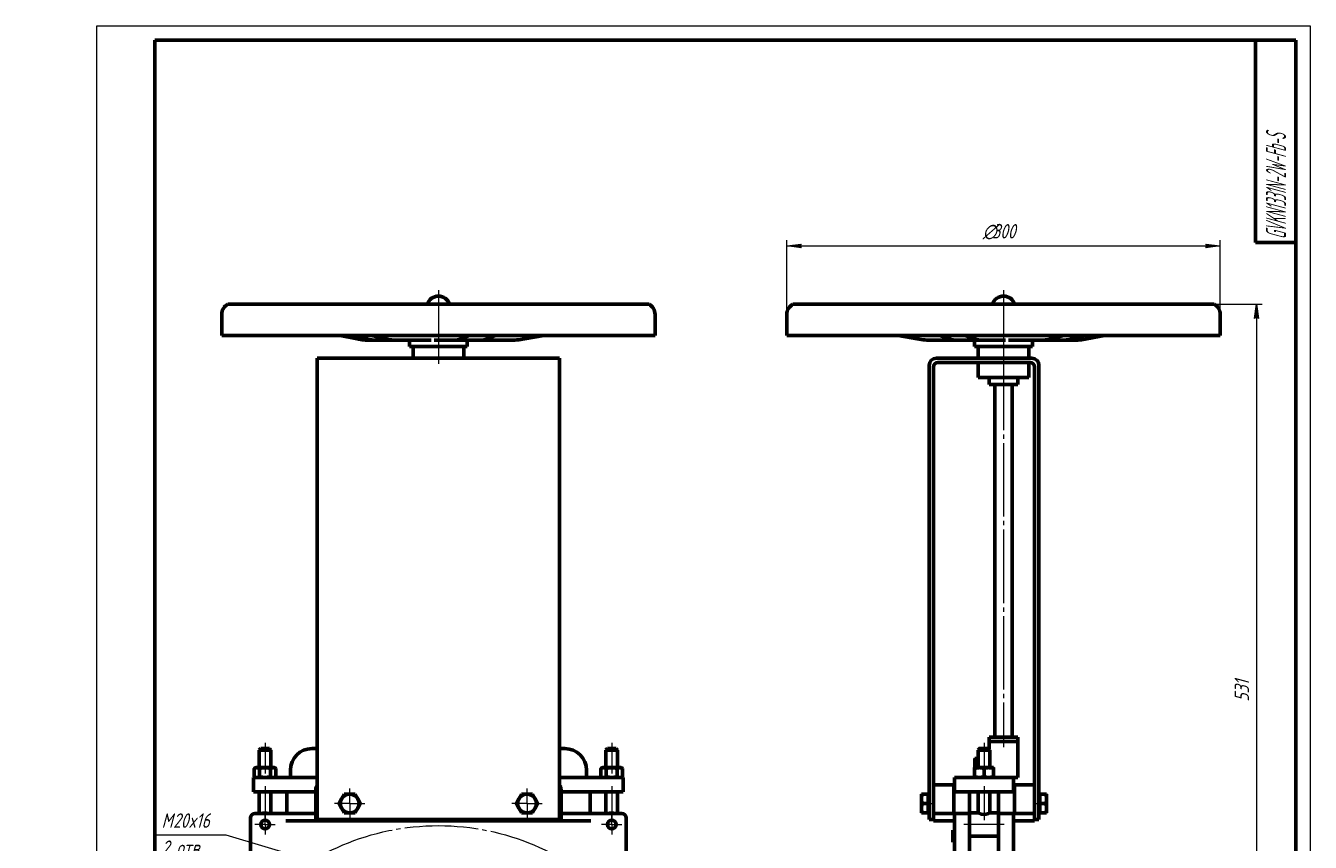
# Model space of a CAD drawing. Header units: millimetres. Extents: x -25 to 420, y 0 to 594.
# Tile 2 of 2: x -25 to 420, y 311 to 594. Entities that reach past the tile are written whole.
import ezdxf

# ---------------------------------------------------------------- set-up
doc = ezdxf.new("R2010")
doc.units = ezdxf.units.MM
for name, pattern in [('K5LT_AXLED', [29.920597, 25.420597, -1.5, 1.5, -1.5]), ('K5LT_BASIC', [0]), ('K5LT_THIN', [0])]:
    doc.linetypes.add(name, pattern=pattern)
doc.layers.add('Системный слой', color=7, linetype='Continuous')
doc.layers.add('Системный слой (1)', color=7, linetype='Continuous', true_color=0x6c6c6c)
doc.styles.add('KDIMTEXTSTYLE', font='GOST_AU.SHX', dxfattribs={"width": 0.96, "oblique": 15, "height": 5})
doc.styles.add('KTEXTSTYLE', font='GOST_AU.SHX', dxfattribs={"width": 0.56, "height": 5})
doc.dimstyles.new('KDIMSTYLE (0.50)', dxfattribs={"dimtxt": 5, "dimasz": 1, "dimexe": 2, "dimexo": 0, "dimgap": 1, "dimtad": 1, "dimlfac": 2, "dimtxsty": 'KDIMTEXTSTYLE', "dimsah": 1, "dimcen": 0, "dimdle": 1, "dimadec": 0, "dimazin": 0, "dimtfac": 0.667, "dimtmove": 0, "dimatfit": 3, "dimfxl": 1, "dimtvp": 1, "dimtolj": 1, "dimtzin": 0, "dimarcsym": 0})

# ---------------------------------------------------------------- blocks, each defined once
blk = doc.blocks.new('U0')
at = {"layer": 'Системный слой (1)', "color": 143, "linetype": 'K5LT_BASIC', "lineweight": 60, "true_color": 0x33acca}
for p, q in [((45.26, 497.6), (148.7, 497.6)), ((148.7, 497.6), (191.1, 497.6))]:
    blk.add_line(p, q, dxfattribs=at)
blk = doc.blocks.new('U1')
at = {"layer": 'Системный слой (1)', "color": 143, "linetype": 'K5LT_BASIC', "lineweight": 60, "true_color": 0x33acca}
for p, q in [((108.18, 482.9), (109.1, 482.9)), ((109.1, 482.9), (128.18, 482.9))]:
    blk.add_line(p, q, dxfattribs=at)
blk = doc.blocks.new('U2')
at = {"layer": 'Системный слой (1)', "color": 143, "linetype": 'K5LT_BASIC', "lineweight": 60, "true_color": 0x33acca}
for p, q in [((63.66, 328.77), (75.72, 328.77)), ((160.64, 328.77), (172.7, 328.77))]:
    blk.add_line(p, q, dxfattribs=at)
blk = doc.blocks.new('U3')
at = {"layer": 'Системный слой (1)', "color": 30, "linetype": 'K5LT_AXLED', "lineweight": 18, "true_color": 0xff8000}
for q in [(58.18, 321), (54.68, 317.5), (61.68, 317.5), (58.18, 314)]:
    blk.add_line((58.18, 317.5), q, dxfattribs=at)
blk = doc.blocks.new('U4')
at = {"layer": 'Системный слой (1)', "color": 30, "linetype": 'K5LT_AXLED', "lineweight": 18, "true_color": 0xff8000}
for q in [(87.49, 330), (82.24, 324.75), (92.74, 324.75), (87.49, 319.5)]:
    blk.add_line((87.49, 324.75), q, dxfattribs=at)
blk = doc.blocks.new('U5')
at = {"layer": 'Системный слой (1)', "color": 30, "linetype": 'K5LT_AXLED', "lineweight": 18, "true_color": 0xff8000}
for q in [(148.87, 330), (143.62, 324.75), (154.12, 324.75), (148.87, 319.5)]:
    blk.add_line((148.87, 324.75), q, dxfattribs=at)
blk = doc.blocks.new('U6')
at = {"layer": 'Системный слой (1)', "color": 30, "linetype": 'K5LT_AXLED', "lineweight": 18, "true_color": 0xff8000}
for q in [(178.18, 321), (174.68, 317.5), (181.68, 317.5), (178.18, 314)]:
    blk.add_line((178.18, 317.5), q, dxfattribs=at)
blk = doc.blocks.new('D4')
at = {"layer": 'Системный слой (1)'}
for points in [[(85.17, 301.67), (80.57, 303.74), (80.86, 302.96), (80.19, 302.48)], [(99.06, 297.51), (99.73, 298), (94.75, 298.8), (99.35, 296.74)]]:
    blk.add_hatch(color=7, dxfattribs=at).paths.add_polyline_path(points)
at = {"layer": 'Системный слой (1)', "color": 7, "linetype": 'K5LT_THIN', "lineweight": 18, "true_color": 0xffffff}
for p, q in [((85.17, 301.67), (44.73, 313.77)), ((85.17, 301.67), (78.46, 303.68)), ((80.86, 302.96), (80.19, 302.48)), ((80.19, 302.48), (85.17, 301.67)), ((85.17, 301.67), (80.57, 303.74)), ((80.57, 303.74), (80.86, 302.96)), ((94.75, 298.8), (85.17, 301.67)), ((94.75, 298.8), (99.35, 296.74)), ((99.73, 298), (94.75, 298.8)), ((94.75, 298.8), (101.45, 296.8)), ((99.06, 297.51), (99.73, 298)), ((99.35, 296.74), (99.06, 297.51))]:
    blk.add_line(p, q, dxfattribs=at)
blk.add_wipeout([(22.39, 305.39), (22.39, 322.16), (41.92, 322.16), (41.92, 305.39)]).dxf.layer = 'Системный слой (1)'
blk.add_line((44.73, 313.77), (20.39, 313.77), dxfattribs=at)
at = {"layer": 'Системный слой (1)', "color": 7, "char_height": 5, "attachment_point": 1, "style": 'KTEXTSTYLE'}
for s, insert in [('\\H5.0;\\W1.000;\\Q15;\\Q15;\\W0.960;M', (22.39, 321.36)), ('\\H5.0;\\W1.000;\\Q15;\\Q15;\\W0.960;20x16', (26.36, 321.36)), ('\\H5.0;\\W1.000;\\Q15;\\Q15;\\W0.960;2 отв.', (22.39, 311.98))]:
    blk.add_mtext(s, dxfattribs=dict(at, insert=insert))
blk = doc.blocks.new('KDIMARROW_01')
at = {"layer": 'Системный слой'}
blk.add_hatch(color=0, dxfattribs=at).paths.add_polyline_path([(-5, -0.66), (0, 0), (-5, 0.66), (-4.5, 0)])
at = {"layer": 'Системный слой', "color": 0, "linetype": 'K5LT_THIN', "lineweight": 18}
for p, q in [((-4.5, 0), (-5, 0.66)), ((-5, 0.66), (0, 0)), ((0, 0), (-5, -0.66)), ((-5, -0.66), (-4.5, 0))]:
    blk.add_line(p, q, dxfattribs=at)
at = {"layer": 'Системный слой (1)', "color": 0, "linetype": 'K5LT_THIN', "lineweight": 18}
blk.add_line((118.18, 232.1), (117.68, 232.1), dxfattribs=at)
blk = doc.blocks.new('U9')
at = {"layer": 'Системный слой (1)', "color": 143, "linetype": 'K5LT_BASIC', "lineweight": 60, "true_color": 0x33acca}
for p, q in [((313.81, 472.28), (305.06, 472.28)), ((322.56, 472.28), (313.81, 472.28))]:
    blk.add_line(p, q, dxfattribs=at)
blk = doc.blocks.new('U10')
at = {"layer": 'Системный слой (1)', "color": 143, "linetype": 'K5LT_BASIC', "lineweight": 60, "true_color": 0x33acca}
for p, q in [((313.81, 469.78), (308.81, 469.78)), ((318.81, 469.78), (313.81, 469.78))]:
    blk.add_line(p, q, dxfattribs=at)
blk = doc.blocks.new('U11')
at = {"layer": 'Системный слой (1)', "color": 143, "linetype": 'K5LT_BASIC', "lineweight": 60, "true_color": 0x33acca}
for p, q in [((238.81, 486.74), (245.69, 486.74)), ((245.69, 486.74), (388.81, 486.74))]:
    blk.add_line(p, q, dxfattribs=at)
blk = doc.blocks.new('U12')
at = {"layer": 'Системный слой (1)', "color": 143, "linetype": 'K5LT_BASIC', "lineweight": 60, "true_color": 0x33acca}
for p, q in [((303.81, 482.9), (317.99, 482.9)), ((317.99, 482.9), (323.81, 482.9))]:
    blk.add_line(p, q, dxfattribs=at)
blk = doc.blocks.new('U13')
at = {"layer": 'Системный слой (1)', "color": 143, "linetype": 'K5LT_BASIC', "lineweight": 60, "true_color": 0x33acca}
for p, q in [((305.56, 343.77), (305.31, 343.77)), ((308.81, 343.77), (308.56, 343.77))]:
    blk.add_line(p, q, dxfattribs=at)
blk = doc.blocks.new('U14')
at = {"layer": 'Системный слой (1)', "color": 143, "linetype": 'K5LT_BASIC', "lineweight": 60, "true_color": 0x33acca}
for p, q in [((308.81, 347.77), (313.81, 347.77)), ((313.81, 347.77), (318.81, 347.77))]:
    blk.add_line(p, q, dxfattribs=at)
blk = doc.blocks.new('U15')
at = {"layer": 'Системный слой (1)', "color": 143, "linetype": 'K5LT_BASIC', "lineweight": 60, "true_color": 0x33acca}
for p, q in [((305.06, 321.5), (302.06, 321.5)), ((312.06, 321.5), (309.06, 321.5))]:
    blk.add_line(p, q, dxfattribs=at)
blk = doc.blocks.new('U16')
at = {"layer": 'Системный слой (1)', "color": 143, "linetype": 'K5LT_BASIC', "lineweight": 60, "true_color": 0x33acca}
for p, q in [((305.33, 321.37), (305.06, 321.5)), ((306.05, 321.1), (305.33, 321.37)), ((307.06, 320.96), (306.05, 321.1)), ((307.82, 321.04), (307.06, 320.96)), ((308.63, 321.3), (307.82, 321.04)), ((309.04, 321.49), (308.63, 321.3)), ((309.06, 321.5), (309.04, 321.49))]:
    blk.add_line(p, q, dxfattribs=at)
blk = doc.blocks.new('U19')
at = {"layer": 'Системный слой (1)', "color": 143, "linetype": 'K5LT_BASIC', "lineweight": 60, "true_color": 0x33acca}
for p, q in [((303.91, 337.55), (303.91, 337.74)), ((303.94, 337.37), (303.91, 337.55)), ((303.97, 337.17), (303.94, 337.37))]:
    blk.add_line(p, q, dxfattribs=at)
blk = doc.blocks.new('D6')
at = {"layer": 'Системный слой (1)'}
for points in [[(402.04, 492.6), (401.38, 497.6), (400.72, 492.6), (401.38, 493.1)], [(401.38, 232.1), (402.04, 237.1), (401.38, 236.6), (400.72, 237.1)]]:
    blk.add_hatch(color=7, dxfattribs=at).paths.add_polyline_path(points)
at = {"layer": 'Системный слой (1)', "color": 7, "linetype": 'K5LT_THIN', "lineweight": 18, "true_color": 0xffffff}
for p, q in [((386.73, 497.6), (403.38, 497.6)), ((400.72, 492.6), (401.38, 497.6)), ((401.38, 497.6), (402.04, 492.6)), ((401.38, 493.1), (400.72, 492.6)), ((402.04, 492.6), (401.38, 493.1)), ((401.38, 232.1), (400.72, 237.1)), ((400.72, 237.1), (401.38, 236.6)), ((401.38, 236.6), (402.04, 237.1)), ((402.04, 237.1), (401.38, 232.1)), ((315.81, 232.1), (403.38, 232.1))]:
    blk.add_line(p, q, dxfattribs=at)
blk.add_wipeout([(400.38, 360.04), (393, 360.04), (393, 369.28), (400.38, 369.28)]).dxf.layer = 'Системный слой (1)'
blk.add_line((401.38, 497.6), (401.38, 232.1), dxfattribs=at)
at = {"layer": 'Системный слой (1)', "color": 7, "insert": (393.79, 360.04), "char_height": 5, "attachment_point": 1, "rotation": 90, "style": 'KTEXTSTYLE'}
blk.add_mtext('\\H5.0;\\W1.000;\\Q15;\\Q15;\\W0.960;531', dxfattribs=at)
blk = doc.blocks.new('D7')
at = {"layer": 'Системный слой (1)'}
for points in [[(243.81, 517.09), (243.31, 517.75), (243.81, 518.41), (238.81, 517.75)], [(388.81, 517.75), (383.81, 518.41), (384.31, 517.75), (383.81, 517.09)]]:
    blk.add_hatch(color=7, dxfattribs=at).paths.add_polyline_path(points)
at = {"layer": 'Системный слой (1)', "color": 7, "linetype": 'K5LT_THIN', "lineweight": 18, "true_color": 0xffffff}
for p, q in [((238.81, 486.74), (238.81, 519.75)), ((238.81, 517.75), (243.81, 518.41)), ((243.81, 517.09), (238.81, 517.75)), ((243.81, 518.41), (243.31, 517.75)), ((243.31, 517.75), (243.81, 517.09)), ((384.31, 517.75), (383.81, 518.41)), ((383.81, 518.41), (388.81, 517.75)), ((388.81, 517.75), (383.81, 517.09)), ((383.81, 517.09), (384.31, 517.75)), ((388.81, 486.74), (388.81, 519.75))]:
    blk.add_line(p, q, dxfattribs=at)
blk.add_wipeout([(306.61, 518.75), (306.61, 526.13), (320.42, 526.13), (320.42, 518.75)]).dxf.layer = 'Системный слой (1)'
blk.add_line((238.81, 517.75), (388.81, 517.75), dxfattribs=at)
at = {"layer": 'Системный слой (1)', "color": 7, "char_height": 5, "attachment_point": 1, "style": 'KTEXTSTYLE'}
for s, insert in [('\\H5.0;\\W1.000;\\Q15;\\Q15;\\W0.960;∅', (306.61, 525.34)), ('\\H5.0;\\W1.000;\\Q15;\\Q15;\\W0.960;300', (309.92, 525.34))]:
    blk.add_mtext(s, dxfattribs=dict(at, insert=insert))
blk = doc.blocks.new('D8')
at = {"layer": 'Системный слой (1)'}
for points in [[(185.76, 274.91), (189.61, 278.18), (185.05, 276.02), (185.83, 275.74)], [(46.75, 186.03), (51.31, 188.19), (50.53, 188.47), (50.6, 189.29)]]:
    blk.add_hatch(color=7, dxfattribs=at).paths.add_polyline_path(points)
at = {"layer": 'Системный слой (1)', "color": 7, "linetype": 'K5LT_THIN', "lineweight": 18, "true_color": 0xffffff}
for p, q in [((46.75, 186.03), (189.61, 278.18)), ((185.05, 276.02), (189.61, 278.18)), ((185.83, 275.74), (185.05, 276.02)), ((189.61, 278.18), (185.76, 274.91)), ((185.76, 274.91), (185.83, 275.74)), ((46.75, 186.03), (50.6, 189.29)), ((51.31, 188.19), (46.75, 186.03)), ((50.6, 189.29), (50.53, 188.47)), ((50.53, 188.47), (51.31, 188.19))]:
    blk.add_line(p, q, dxfattribs=at)
blk.add_wipeout([(214.24, 293.77), (214.24, 301.15), (227.92, 301.15), (227.92, 293.77)]).dxf.layer = 'Системный слой (1)'
for p, q in [((189.61, 278.18), (212.24, 292.77)), ((212.24, 292.77), (230.49, 292.77))]:
    blk.add_line(p, q, dxfattribs=at)
at = {"layer": 'Системный слой (1)', "color": 7, "char_height": 5, "attachment_point": 1, "style": 'KTEXTSTYLE'}
for s, insert in [('\\H5.0;\\W1.000;\\Q15;\\Q15;\\W0.960;∅', (214.24, 300.36)), ('\\H5.0;\\W1.000;\\Q15;\\Q15;\\W0.960;340', (217.54, 300.36))]:
    blk.add_mtext(s, dxfattribs=dict(at, insert=insert))
blk = doc.blocks.new('U20')
at = {"color": 7, "linetype": 'K5LT_THIN', "lineweight": 18, "true_color": 0xffffff}
for p, q in [((0, 0), (0, 594)), ((0, 594), (420, 594)), ((420, 594), (420, 0)), ((230, 55), (295, 55)), ((230, 50), (295, 50)), ((230, 45), (295, 45)), ((369.96, 25), (369.96, 40)), ((374.98, 25), (374.98, 40)), ((230, 30), (295, 30)), ((230, 25), (295, 25)), ((230, 20), (295, 20)), ((230, 15), (295, 15)), ((230, 10), (295, 10)), ((420, 0), (0, 0))]:
    blk.add_line(p, q, dxfattribs=at)
at = {"color": 143, "linetype": 'K5LT_BASIC', "lineweight": 60, "true_color": 0x33acca}
for p, q in [((20, 5), (20, 589)), ((20, 589), (415, 589)), ((401, 519), (401, 589)), ((415, 589), (415, 5)), ((415, 519), (401, 519)), ((8, 172), (8, 292)), ((20, 292), (8, 292)), ((13, 172), (13, 292)), ((20, 232), (8, 232)), ((20, 172), (8, 172)), ((8, 5), (8, 150)), ((20, 150), (8, 150)), ((13, 5), (13, 150)), ((20, 115), (8, 115)), ((20, 90), (8, 90)), ((20, 65), (8, 65)), ((230, 60), (415, 60)), ((230, 5), (230, 60)), ((237, 35), (237, 60)), ((247, 5), (247, 60)), ((270, 5), (270, 60)), ((285, 5), (285, 60)), ((295, 5), (295, 60)), ((295, 45), (415, 45)), ((365, 5), (365, 45)), ((380, 25), (380, 45)), ((397, 25), (397, 45)), ((230, 40), (295, 40)), ((365, 40), (380, 40)), ((380, 40), (415, 40)), ((230, 35), (295, 35)), ((20, 30), (8, 30)), ((365, 25), (415, 25)), ((385.57, 20), (385.57, 25)), ((295, 20), (365, 20)), ((365, 20), (415, 20)), ((20, 5), (8, 5)), ((415, 5), (20, 5))]:
    blk.add_line(p, q, dxfattribs=at)
at = {"color": 7, "attachment_point": 1, "rotation": 90, "style": 'KTEXTSTYLE'}
for s, insert, char_height in [('\\H5.0;\\W1.000;\\Q15;\\Q15;\\W0.506;\\H7.00;GVKN1331N-2W-Fb-S', (404.64, 520.13), 7), ('\\H5.0;\\W1.000;\\Q15;\\Q15;\\W0.560;\\H3.50;Перв. примен.', (8.82, 250.52), 3.5), ('\\H5.0;\\W1.000;\\Q15;\\Q15;\\W0.560;\\H3.50;Справ. №', (8.82, 193.63), 3.5), ('\\H5.0;\\W1.000;\\Q15;\\Q15;\\W0.560;\\H3.50;Подп. и дата', (8.82, 120.66), 3.5), ('\\H5.0;\\W1.000;\\Q15;\\Q15;\\W0.560;\\H3.50;Инв. № дубл.', (8.82, 91.57), 3.5), ('\\H5.0;\\W1.000;\\Q15;\\Q15;\\W0.560;\\H3.50;Взам. инв. №', (8.82, 65.8), 3.5), ('\\H5.0;\\W1.000;\\Q15;\\Q15;\\W0.560;\\H3.50;Подп. и дата', (8.82, 35.66), 3.5), ('\\H5.0;\\W1.000;\\Q15;\\Q15;\\W0.560;\\H3.50;Инв. № подл.', (8.82, 6.57), 3.5)]:
    blk.add_mtext(s, dxfattribs=dict(at, insert=insert, char_height=char_height))
at = {"color": 7, "attachment_point": 1, "style": 'KTEXTSTYLE'}
for s, insert, char_height in [('\\H5.0;\\W1.000;\\Q15;\\Q15;\\W0.560;\\H7.00;GVKN1331N-2W-Fb-S', (317.52, 55.86), 7), ('\\H5.0;\\W1.000;\\Q15;\\Q15;\\W0.540;\\H3.50;Масштаб', (397.52, 44.18), 3.5), ('\\H5.0;\\W1.000;\\Q15;\\Q15;\\W0.560;Задвижка', (317.32, 41.21), 5), ('\\H5.0;\\W1.000;\\Q15;\\Q15;\\W0.560;\\H3.50;Лит.', (368.47, 44.18), 3.5), ('\\H5.0;\\W1.000;\\Q15;\\Q15;\\W0.560;\\H3.50;Масса', (382.58, 44.18), 3.5), ('\\H5.0;\\W1.000;\\Q15;\\Q15;\\W0.458;\\H3.50;Изм.', (230.62, 39.18), 3.5), ('\\H5.0;\\W1.000;\\Q15;\\Q15;\\W0.467;\\H3.50;Лист', (237.61, 39.18), 3.5), ('\\H5.0;\\W1.000;\\Q15;\\Q15;\\W0.560;\\H3.50;№ докум.', (250.63, 39.18), 3.5), ('\\H5.0;\\W1.000;\\Q15;\\Q15;\\W0.560;\\H3.50;Подп.', (273.1, 39.18), 3.5), ('\\H5.0;\\W1.000;\\Q15;\\Q15;\\W0.467;\\H3.50;Дата', (285.61, 39.18), 3.5), ('\\H5.0;\\W1.000;\\Q15;\\Q15;\\W0.560;\\H3.50;Разраб.', (230.5, 34.18), 3.5), ('\\H5.0;\\W1.000;\\Q15;\\Q15;\\W0.560;шиберная DN.ru', (309.91, 34.9), 5), ('\\H5.0;\\W1.000;\\Q15;\\Q15;\\W0.560;26,5', (382.43, 34.9), 5), ('\\H5.0;\\W1.000;\\Q15;\\Q15;\\W0.560;{\\c16737820;1:2}', (401.92, 34.9), 5), ('\\H5.0;\\W1.000;\\Q15;\\Q15;\\W0.560;\\H3.50;Пров.', (230.5, 29.18), 3.5), ('\\H5.0;\\W1.000;\\Q15;\\Q15;\\W0.560;Ду200 Ру10', (314.47, 28.59), 5), ('\\H5.0;\\W1.000;\\Q15;\\Q15;\\W0.560;\\H3.50;Т.контр.', (230.5, 24.18), 3.5), ('\\H5.0;\\W1.000;\\Q15;\\Q15;\\W0.560;\\H3.50;Лист', (366.32, 24.18), 3.5), ('\\H5.0;\\W1.000;\\Q15;\\Q15;\\W0.560;\\H3.50;Листов', (387.36, 24.18), 3.5), ('\\H5.0;\\W1.000;\\Q15;\\Q15;\\W0.560;\\H3.50;1', (407.91, 24.18), 3.5), ('\\H5.0;\\W1.000;\\Q15;\\Q15;\\W0.560;\\H3.50;Н.контр.', (230.5, 14.18), 3.5), ('\\H5.0;\\W1.000;\\Q15;\\Q15;\\W0.560;\\H7.00;{\\c16737820;D040-07897}', (306.87, 15.86), 7), ('\\H5.0;\\W1.000;\\Q15;\\Q15;\\W0.560;\\H7.00;DN.ru', (379.84, 15.86), 7), ('\\H5.0;\\W1.000;\\Q15;\\Q15;\\W0.560;\\H3.50;Утв.', (230.5, 9.18), 3.5), ('\\H5.0;\\W1.000;\\Q15;\\Q15;\\W0.560;\\H3.50;Копировал', (305.5, 4.18), 3.5), ('\\H5.0;\\W1.000;\\Q15;\\Q15;\\W0.560;\\H3.50;Формат', (375.5, 4.18), 3.5), ('\\H5.0;\\W1.000;\\Q15;\\Q15;\\W0.560;\\H3.50;A2', (395.5, 4.18), 3.5)]:
    blk.add_mtext(s, dxfattribs=dict(at, insert=insert, char_height=char_height))

msp = doc.modelspace()

# ---------------------------------------------------------------- linework, layer by layer
at = {"layer": 'Системный слой (1)', "color": 30, "linetype": 'K5LT_AXLED', "lineweight": 18, "true_color": 0xff8000}
for p, q in [((118.1798, 502.4025), (118.1798, 476.9025)), ((313.8066, 502.4025), (313.8066, 476.9025)), ((313.8066, 479.4025), (313.8066, 344.2738)), ((58.1798, 345.7738), (58.1798, 335.1738)), ((178.1798, 345.7738), (178.1798, 335.1738)), ((307.0566, 345.7738), (307.0566, 335.1738)), ((58.1798, 330.7738), (58.1798, 318.9614)), ((178.1798, 330.7738), (178.1798, 318.9614)), ((307.0566, 330.7738), (307.0566, 318.9614)), ((285.7565, 324.7514), (290.0566, 324.7514)), ((324.0566, 324.7514), (328.3566, 324.7514)), ((314.0566, 317.4973), (300.0566, 317.4973))]:
    msp.add_line(p, q, dxfattribs=at)
at = {"layer": 'Системный слой (1)', "color": 143, "linetype": 'K5LT_BASIC', "lineweight": 60, "true_color": 0x33acca}
for p, q in [((43.1798, 486.7446), (43.1798, 494.081)), ((193.1798, 486.7446), (193.1798, 494.081)), ((238.8066, 486.7446), (238.8066, 494.081)), ((240.8859, 497.6025), (386.7273, 497.6025)), ((388.8066, 486.7446), (388.8066, 494.081)), ((43.1798, 486.7446), (193.1798, 486.7446)), ((90.0565, 485.5656), (84.1859, 486.7446)), ((93.1731, 485.5656), (88.2311, 486.7446)), ((97.1297, 485.0973), (94.7565, 485.0973)), ((99.96, 485.5656), (95.0179, 486.7446)), ((97.1297, 485.0973), (103.9165, 485.0973)), ((114.8069, 485.0973), (103.9165, 485.0973)), ((108.1798, 482.9025), (108.1798, 485.0973)), ((114.8069, 485.0973), (115.7305, 485.0973)), ((116.7381, 485.0973), (117.5021, 485.0973)), ((117.5021, 485.0973), (123.7059, 485.0973)), ((123.7059, 485.0973), (132.7879, 485.0973)), ((125.9606, 485.5656), (128.7768, 486.7446)), ((128.1798, 482.9025), (128.1798, 485.0973)), ((128.1798, 485.0973), (142.6453, 485.0973)), ((135.0426, 485.5656), (137.8589, 486.7446)), ((147.9953, 485.5656), (154.6779, 486.7446)), ((283.9635, 485.5656), (277.3639, 486.7446)), ((297.6958, 485.0973), (289.2471, 485.0973)), ((295.0627, 485.5656), (291.7738, 486.7446)), ((297.6958, 485.0973), (306.42, 485.0973)), ((303.7869, 485.5656), (300.498, 486.7446)), ((303.8066, 482.9025), (303.8066, 485.0973)), ((313.6674, 485.0973), (306.42, 485.0973)), ((313.6674, 485.0973), (314.4732, 485.0973)), ((315.4933, 485.0973), (316.3964, 485.0973)), ((316.3964, 485.0973), (326.4566, 485.0973)), ((323.8066, 482.9025), (323.8066, 485.0973)), ((326.4566, 485.0973), (333.8009, 485.0973)), ((330.1129, 485.5656), (334.6799, 486.7446)), ((333.8009, 485.0973), (337.7356, 485.0973)), ((337.4572, 485.5656), (342.0241, 486.7446)), ((342.6283, 485.5656), (348.7398, 486.7446)), ((109.4298, 478.9025), (109.4298, 482.9025)), ((126.9298, 478.9025), (126.9298, 482.9025)), ((305.0566, 478.9025), (305.0566, 482.9025)), ((322.5566, 478.9025), (322.5566, 482.9025)), ((76.223, 478.9025), (76.223, 476.4025)), ((160.1367, 478.9025), (76.223, 478.9025)), ((76.223, 319.2738), (76.223, 476.4025)), ((160.1367, 476.4025), (160.1367, 478.9025)), ((160.1367, 476.4025), (160.1367, 319.2738)), ((288.0566, 319.2738), (288.0566, 476.4025)), ((289.5566, 475.9025), (289.5566, 330.8919)), ((290.5566, 478.9025), (323.5566, 478.9025)), ((291.0566, 477.4025), (323.0566, 477.4025)), ((305.0566, 472.2775), (305.0566, 477.4025)), ((322.5566, 472.2775), (322.5566, 477.4025)), ((324.5566, 330.8919), (324.5566, 475.9025)), ((326.0566, 319.2738), (326.0566, 476.4025)), ((308.8066, 472.2775), (308.8066, 469.7775)), ((318.8066, 472.2775), (318.8066, 469.7775)), ((310.8066, 347.7738), (310.8066, 469.7775)), ((316.8066, 347.7738), (316.8066, 469.7775)), ((308.8066, 346.2738), (308.8066, 347.7738)), ((318.8066, 346.2738), (318.8066, 347.7738)), ((56.6798, 343.7738), (56.1798, 343.2738)), ((56.1798, 337.1738), (56.1798, 343.2738)), ((56.1798, 343.2738), (60.1798, 343.2738)), ((59.6798, 343.7738), (56.6798, 343.7738)), ((59.6798, 343.7738), (60.1798, 343.2738)), ((60.1798, 337.1738), (60.1798, 343.2738)), ((74.4298, 343.7738), (76.223, 343.7738)), ((160.1367, 343.7738), (161.9298, 343.7738)), ((176.6798, 343.7738), (176.1798, 343.2738)), ((176.1798, 337.1738), (176.1798, 343.2738)), ((176.1798, 343.2738), (180.1798, 343.2738)), ((179.6798, 343.7738), (176.6798, 343.7738)), ((179.6798, 343.7738), (180.1798, 343.2738)), ((180.1798, 337.1738), (180.1798, 343.2738)), ((305.5566, 343.7738), (305.0566, 343.2738)), ((305.0566, 337.1738), (305.0566, 343.2738)), ((305.0566, 343.2738), (307.0566, 343.2738)), ((305.3066, 343.7738), (305.3066, 343.5238)), ((308.5566, 343.7738), (305.5566, 343.7738)), ((307.0566, 343.2738), (309.0566, 343.2738)), ((308.5566, 343.7738), (309.0566, 343.2738)), ((308.8066, 346.2738), (318.8066, 346.2738)), ((308.8066, 346.2738), (308.8066, 343.7738)), ((308.8066, 343.5238), (308.8066, 343.7738)), ((309.0566, 337.1738), (309.0566, 343.2738)), ((318.8066, 346.2738), (318.8066, 333.7738)), ((303.9065, 340.3652), (303.9065, 339.4902)), ((304.0628, 340.3652), (303.9065, 340.3652)), ((303.9065, 339.4902), (303.9065, 337.7402)), ((305.0566, 340.3652), (304.0628, 340.3652)), ((305.0566, 338.6152), (304.0628, 338.6152)), ((54.1798, 333.7738), (54.1798, 328.7738)), ((54.6192, 333.7738), (54.1798, 333.7738)), ((54.9298, 337.1738), (54.4271, 336.8835)), ((54.4271, 336.8835), (54.4271, 334.0641)), ((54.9298, 333.7738), (54.4271, 334.0641)), ((58.3581, 333.7738), (54.6192, 333.7738)), ((55.3653, 337.1738), (54.9298, 337.1738)), ((58.1798, 337.1738), (55.3653, 337.1738)), ((56.3034, 336.8835), (56.3034, 334.0641)), ((60.9944, 337.1738), (58.1798, 337.1738)), ((63.6614, 333.7738), (58.3581, 333.7738)), ((60.0562, 336.8835), (60.0562, 334.0641)), ((61.4298, 337.1738), (60.9944, 337.1738)), ((61.4298, 337.1738), (61.9326, 336.8835)), ((61.4298, 333.7738), (61.9326, 334.0641)), ((61.9326, 336.8835), (61.9326, 334.0641)), ((63.6614, 333.7738), (76.223, 333.7738)), ((66.9298, 333.7738), (66.9298, 336.2738)), ((160.1367, 333.7738), (172.6982, 333.7738)), ((169.4298, 333.7738), (169.4298, 336.2738)), ((178.0015, 333.7738), (172.6982, 333.7738)), ((174.9298, 337.1738), (174.4271, 336.8835)), ((174.4271, 336.8835), (174.4271, 334.0641)), ((174.9298, 333.7738), (174.4271, 334.0641)), ((174.9298, 337.1738), (175.3653, 337.1738)), ((175.3653, 337.1738), (178.1798, 337.1738)), ((176.3034, 336.8835), (176.3034, 334.0641)), ((181.7405, 333.7738), (178.0015, 333.7738)), ((178.1798, 337.1738), (180.9944, 337.1738)), ((180.0562, 336.8835), (180.0562, 334.0641)), ((180.9944, 337.1738), (181.4298, 337.1738)), ((181.4298, 337.1738), (181.9326, 336.8835)), ((181.4298, 333.7738), (181.9326, 334.0641)), ((182.1798, 333.7738), (181.7405, 333.7738)), ((181.9326, 336.8835), (181.9326, 334.0641)), ((182.1798, 328.7738), (182.1798, 333.7738)), ((298.9949, 333.7738), (296.7982, 333.7738)), ((296.7982, 333.7738), (296.7982, 328.7738)), ((302.7339, 333.7738), (298.9949, 333.7738)), ((303.7946, 333.7738), (302.7339, 333.7738)), ((303.7946, 333.7738), (310.3186, 333.7738)), ((305.4316, 337.1738), (303.8066, 337.1738)), ((303.8066, 337.1738), (303.8066, 336.8835)), ((303.8066, 336.8835), (303.8066, 334.0641)), ((303.8066, 334.0641), (303.8066, 333.7738)), ((303.9065, 337.7402), (303.9065, 337.1738)), ((308.6816, 337.1738), (305.4316, 337.1738)), ((307.0566, 336.8835), (307.0566, 334.0641)), ((310.3066, 337.1738), (308.6816, 337.1738)), ((310.3066, 336.8835), (310.3066, 337.1738)), ((310.3066, 336.8835), (310.3066, 334.0641)), ((310.3066, 333.7738), (310.3066, 334.0641)), ((311.3793, 333.7738), (310.3186, 333.7738)), ((315.1182, 333.7738), (311.3793, 333.7738)), ((317.3149, 333.7738), (315.1182, 333.7738)), ((317.3149, 328.7738), (317.3149, 333.7738)), ((317.3149, 333.7738), (318.8066, 333.7738)), ((75.723, 318.7738), (75.723, 329.7738)), ((160.6367, 318.7738), (160.6367, 329.7738)), ((296.5482, 331.2738), (289.5566, 331.2738)), ((289.5566, 330.8919), (289.5566, 329.7738)), ((289.5566, 329.7738), (289.5566, 318.7738)), ((296.5482, 329.7738), (296.5482, 331.2738)), ((296.5482, 321.2738), (296.5482, 329.7738)), ((317.5649, 331.2738), (317.5649, 329.7738)), ((324.5566, 331.2738), (317.5649, 331.2738)), ((317.5649, 329.7738), (317.5649, 321.2738)), ((324.5566, 329.7738), (324.5566, 330.8919)), ((324.5566, 318.7738), (324.5566, 329.7738)), ((54.1798, 328.7738), (54.6192, 328.7738)), ((54.6192, 328.7738), (58.3581, 328.7738)), ((56.1798, 321.2738), (56.1798, 328.7738)), ((58.3581, 328.7738), (63.6614, 328.7738)), ((60.1798, 321.2738), (60.1798, 328.7738)), ((65.6798, 328.7738), (65.6798, 321.2738)), ((83.7366, 324.7514), (84.6748, 326.3764)), ((84.6748, 323.1264), (83.7366, 324.7514)), ((84.6748, 326.3764), (85.613, 328.0014)), ((85.613, 328.0014), (87.4894, 328.0014)), ((87.4894, 328.0014), (89.3658, 328.0014)), ((89.3658, 328.0014), (90.304, 326.3764)), ((90.304, 326.3764), (91.2422, 324.7514)), ((91.2422, 324.7514), (90.304, 323.1264)), ((146.0557, 326.3764), (145.1175, 324.7514)), ((145.1175, 324.7514), (146.0557, 323.1264)), ((146.9939, 328.0014), (146.0557, 326.3764)), ((148.8702, 328.0014), (146.9939, 328.0014)), ((150.7466, 328.0014), (148.8702, 328.0014)), ((151.6848, 326.3764), (150.7466, 328.0014)), ((152.623, 324.7514), (151.6848, 326.3764)), ((151.6848, 323.1264), (152.623, 324.7514)), ((170.6798, 321.2738), (170.6798, 328.7738)), ((172.6982, 328.7738), (178.0015, 328.7738)), ((176.1798, 321.2738), (176.1798, 328.7738)), ((178.0015, 328.7738), (181.7405, 328.7738)), ((180.1798, 321.2738), (180.1798, 328.7738)), ((181.7405, 328.7738), (182.1798, 328.7738)), ((285.4065, 328.0014), (285.4065, 326.3764)), ((285.6968, 328.0014), (285.4065, 328.0014)), ((285.4065, 326.3764), (285.4065, 323.1264)), ((287.7565, 328.0014), (285.6968, 328.0014)), ((287.7565, 324.7514), (285.6968, 324.7514)), ((287.7565, 328.0014), (288.0566, 328.0014)), ((287.7565, 326.3764), (287.7565, 328.0014)), ((287.7565, 324.7514), (287.7565, 326.3764)), ((287.7565, 323.1264), (287.7565, 324.7514)), ((296.7982, 328.7738), (298.9949, 328.7738)), ((298.9949, 328.7738), (302.7339, 328.7738)), ((302.0566, 321.4973), (302.0566, 328.7738)), ((302.7339, 328.7738), (303.7946, 328.7738)), ((303.7946, 328.7738), (310.3186, 328.7738)), ((305.0566, 321.4973), (305.0566, 328.7738)), ((309.0566, 321.4973), (309.0566, 328.7738)), ((310.3186, 328.7738), (311.3793, 328.7738)), ((311.3793, 328.7738), (315.1182, 328.7738)), ((312.0566, 328.7738), (312.0566, 321.4973)), ((315.1182, 328.7738), (317.3149, 328.7738)), ((326.3566, 328.0014), (326.0566, 328.0014)), ((326.3566, 326.3764), (326.3566, 328.0014)), ((326.3566, 328.0014), (328.4164, 328.0014)), ((326.3566, 324.7514), (326.3566, 326.3764)), ((326.3566, 323.1264), (326.3566, 324.7514)), ((326.3566, 324.7514), (328.4164, 324.7514)), ((328.4164, 328.0014), (328.7066, 328.0014)), ((328.7066, 328.0014), (328.7066, 326.3764)), ((328.7066, 326.3764), (328.7066, 323.1264)), ((54.6798, 321.2738), (65.3749, 321.2738)), ((70.6782, 321.2738), (65.3749, 321.2738)), ((75.723, 321.2738), (70.6782, 321.2738)), ((85.613, 321.5014), (84.6748, 323.1264)), ((87.4894, 321.5014), (85.613, 321.5014)), ((89.3658, 321.5014), (87.4894, 321.5014)), ((90.304, 323.1264), (89.3658, 321.5014)), ((146.0557, 323.1264), (146.9939, 321.5014)), ((146.9939, 321.5014), (148.8702, 321.5014)), ((148.8702, 321.5014), (150.7466, 321.5014)), ((150.7466, 321.5014), (151.6848, 323.1264)), ((165.6815, 321.2738), (160.6367, 321.2738)), ((170.9848, 321.2738), (165.6815, 321.2738)), ((170.9848, 321.2738), (181.6798, 321.2738)), ((285.4065, 323.1264), (285.4065, 321.5014)), ((285.4065, 321.5014), (285.6968, 321.5014)), ((287.7565, 321.5014), (285.6968, 321.5014)), ((287.7565, 321.5014), (287.7565, 323.1264)), ((287.7565, 321.5014), (288.0566, 321.5014)), ((289.5567, 321.2738), (289.5567, 318.7738)), ((294.6015, 321.2738), (289.5567, 321.2738)), ((296.7982, 321.2738), (294.6015, 321.2738)), ((296.7982, 321.2738), (296.7982, 319.7738)), ((302.0566, 321.2738), (296.7982, 321.2738)), ((302.0566, 321.2738), (302.0566, 321.4973)), ((302.0566, 319.7738), (302.0566, 321.2738)), ((312.0566, 321.2738), (312.0566, 321.4973)), ((317.3149, 321.2738), (312.0566, 321.2738)), ((312.0566, 321.2738), (312.0566, 319.7738)), ((317.3149, 319.7738), (317.3149, 321.2738)), ((319.5116, 321.2738), (317.3149, 321.2738)), ((324.5564, 321.2738), (319.5116, 321.2738)), ((324.5564, 318.7738), (324.5564, 321.2738)), ((326.3566, 321.5014), (326.0566, 321.5014)), ((326.3566, 321.5014), (326.3566, 323.1264)), ((326.3566, 321.5014), (328.4164, 321.5014)), ((328.7066, 321.5014), (328.4164, 321.5014)), ((328.7066, 323.1264), (328.7066, 321.5014)), ((53.1798, 307.7738), (53.1798, 319.7738)), ((65.3749, 318.7738), (70.6782, 318.7738)), ((70.6782, 318.7738), (75.723, 318.7738)), ((160.6367, 318.7738), (75.723, 318.7738)), ((160.1367, 319.2738), (76.223, 319.2738)), ((160.6367, 318.7738), (165.6815, 318.7738)), ((165.6815, 318.7738), (170.9848, 318.7738)), ((183.1798, 307.7738), (183.1798, 319.7738)), ((289.5566, 319.2738), (288.0566, 319.2738)), ((289.5567, 318.7738), (289.5566, 318.7738)), ((289.5567, 318.7738), (294.6015, 318.7738)), ((294.6015, 318.7738), (296.7982, 318.7738)), ((296.7982, 319.7738), (296.7982, 307.7738)), ((302.0566, 307.7738), (302.0566, 319.7738)), ((312.0566, 307.7738), (312.0566, 319.7738)), ((317.3149, 307.7738), (317.3149, 319.7738)), ((317.3149, 318.7738), (319.5116, 318.7738)), ((319.5116, 318.7738), (324.5564, 318.7738)), ((324.5566, 318.7738), (324.5564, 318.7738)), ((324.5566, 319.2738), (326.0566, 319.2738)), ((296.2982, 315.4787), (296.7982, 315.4787)), ((296.2982, 312.9828), (296.2982, 315.4787)), ((296.2982, 311.764), (296.2982, 312.9828)), ((296.2982, 311.3945), (296.2982, 311.764)), ((296.2982, 311.764), (296.7982, 311.764)), ((296.2982, 311.3945), (296.7982, 311.3945)), ((312.0566, 313.4973), (302.0566, 313.4973))]:
    msp.add_line(p, q, dxfattribs=at)
for centre in [(58.1798, 317.4973), (178.1798, 317.4973)]:
    msp.add_circle(centre, 1.5, dxfattribs=at)
for centre, radius, start, end in [((118.1798, 496.4025), 4, 90, 162.543203), ((118.1798, 496.4025), 4, 17.456797, 90), ((313.8066, 496.4025), 4, 90, 162.543203), ((313.8066, 496.4025), 4, 17.456797, 90), ((47.2013, 494.081), 4.0215, 118.877942, 180), ((189.1583, 494.081), 4.0215, 0, 61.122058), ((242.8281, 494.081), 4.0215, 118.877942, 180), ((384.7851, 494.081), 4.0215, 0, 61.122058), ((290.5566, 476.4025), 2.5, 90, 180), ((291.0566, 475.9025), 1.5, 90, 180), ((323.0566, 475.9025), 1.5, 0, 90), ((323.5566, 476.4025), 2.5, 0, 90), ((74.4298, 336.2738), 7.5, 90, 180), ((161.9298, 336.2738), 7.5, 0, 90), ((77.223, 329.7738), 1.5, 131.810315, 180), ((159.1367, 329.7738), 1.5, 0, 48.189685), ((87.4894, 324.7514), 3.25, 150, 210), ((87.4894, 324.7514), 3.25, 90, 150), ((87.4894, 324.7514), 3.25, 30, 90), ((87.4894, 324.7514), 3.25, 330, 30), ((148.8702, 324.7514), 3.25, 150, 210), ((148.8702, 324.7514), 3.25, 90, 150), ((148.8702, 324.7514), 3.25, 30, 90), ((148.8702, 324.7514), 3.25, 330, 30), ((54.6798, 319.7738), 1.5, 90, 180), ((58.1798, 317.4973), 4, 70.757576, 109.242424), ((87.4894, 324.7514), 3.25, 210, 270), ((87.4894, 324.7514), 3.25, 270, 330), ((148.8702, 324.7514), 3.25, 210, 270), ((148.8702, 324.7514), 3.25, 270, 330), ((178.1798, 317.4973), 4, 70.757576, 109.242424), ((181.6798, 319.7738), 1.5, 0, 90)]:
    msp.add_arc(centre, radius, start, end, dxfattribs=at)
for centre, ratio, start_param, end_param in [((94.7565, 516.3154), 0.87242078, 6.10974821, 6.28318531), ((97.1297, 516.3154), 0.73442699, 6.10974821, 6.28318531), ((103.9165, 516.3154), 0.73442699, 6.10974821, 6.28318531), ((123.7059, 516.3154), 0.41851994, 0, 0.1734371), ((132.7879, 516.3154), 0.41851994, 0, 0.1734371), ((142.6453, 516.3154), 0.99308654, 0, 0.1734371), ((289.2471, 516.3154), 0.98075524, 6.10974821, 6.28318531), ((297.6958, 516.3154), 0.48875554, 6.10974821, 6.28318531), ((306.42, 516.3154), 0.48875554, 6.10974821, 6.28318531), ((326.4566, 516.3154), 0.67868771, 0, 0.1734371), ((333.8009, 516.3154), 0.67868771, 0, 0.1734371), ((337.7356, 516.3154), 0.90820761, 0, 0.1734371)]:
    msp.add_ellipse(centre, major_axis=(0, -31.2181), ratio=ratio, start_param=start_param, end_param=end_param, dxfattribs=at)
for points in [[(303.9065, 339.4902), (303.9065, 339.8963), (304.0628, 340.3652)], [(304.0628, 338.6152), (303.9065, 339.0841), (303.9065, 339.4902)], [(303.9065, 337.7402), (303.9065, 338.1463), (304.0628, 338.6152)], [(54.4271, 336.8835), (54.9298, 337.1738), (55.3653, 337.1738)], [(55.3653, 333.7738), (54.9298, 333.7738), (54.4271, 334.0641)], [(55.3653, 337.1738), (55.8007, 337.1738), (56.3034, 336.8835)], [(56.3034, 334.0641), (55.8007, 333.7738), (55.3653, 333.7738)], [(56.3034, 336.8835), (57.309, 337.1738), (58.1798, 337.1738)], [(58.1798, 333.7738), (57.309, 333.7738), (56.3034, 334.0641)], [(58.1798, 337.1738), (59.0507, 337.1738), (60.0562, 336.8835)], [(60.0562, 334.0641), (59.0507, 333.7738), (58.1798, 333.7738)], [(60.0562, 336.8835), (60.559, 337.1738), (60.9944, 337.1738)], [(60.9944, 333.7738), (60.559, 333.7738), (60.0562, 334.0641)], [(60.9944, 337.1738), (61.4298, 337.1738), (61.9326, 336.8835)], [(61.9326, 334.0641), (61.4298, 333.7738), (60.9944, 333.7738)], [(175.3653, 337.1738), (174.9298, 337.1738), (174.4271, 336.8835)], [(174.4271, 334.0641), (174.9298, 333.7738), (175.3653, 333.7738)], [(176.3034, 336.8835), (175.8007, 337.1738), (175.3653, 337.1738)], [(175.3653, 333.7738), (175.8007, 333.7738), (176.3034, 334.0641)], [(178.1798, 337.1738), (177.309, 337.1738), (176.3034, 336.8835)], [(176.3034, 334.0641), (177.309, 333.7738), (178.1798, 333.7738)], [(180.0562, 336.8835), (179.0507, 337.1738), (178.1798, 337.1738)], [(178.1798, 333.7738), (179.0507, 333.7738), (180.0562, 334.0641)], [(180.9944, 337.1738), (180.559, 337.1738), (180.0562, 336.8835)], [(180.0562, 334.0641), (180.559, 333.7738), (180.9944, 333.7738)], [(181.9326, 336.8835), (181.4298, 337.1738), (180.9944, 337.1738)], [(180.9944, 333.7738), (181.4298, 333.7738), (181.9326, 334.0641)], [(303.8066, 336.8835), (304.6774, 337.1738), (305.4316, 337.1738)], [(305.4316, 333.7738), (304.6774, 333.7738), (303.8066, 334.0641)], [(305.4316, 337.1738), (306.1858, 337.1738), (307.0566, 336.8835)], [(307.0566, 334.0641), (306.1858, 333.7738), (305.4316, 333.7738)], [(307.0566, 336.8835), (307.9274, 337.1738), (308.6816, 337.1738)], [(308.6816, 333.7738), (307.9274, 333.7738), (307.0566, 334.0641)], [(308.6816, 337.1738), (309.4358, 337.1738), (310.3066, 336.8835)], [(310.3066, 334.0641), (309.4358, 333.7738), (308.6816, 333.7738)], [(285.4065, 326.3764), (285.4065, 327.1306), (285.6968, 328.0014)], [(285.6968, 324.7514), (285.4065, 325.6223), (285.4065, 326.3764)], [(285.4065, 323.1264), (285.4065, 323.8806), (285.6968, 324.7514)], [(328.7066, 326.3764), (328.7066, 327.1306), (328.4164, 328.0014)], [(328.4164, 324.7514), (328.7066, 325.6223), (328.7066, 326.3764)], [(328.7066, 323.1264), (328.7066, 323.8806), (328.4164, 324.7514)], [(285.6968, 321.5014), (285.4065, 322.3723), (285.4065, 323.1264)], [(328.4164, 321.5014), (328.7066, 322.3723), (328.7066, 323.1264)]]:
    msp.add_rational_spline(points, [1, 1.0379548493, 1], degree=2, dxfattribs=at)

# ---------------------------------------------------------------- block references
at = {"layer": 'Системный слой (1)'}
for name in ['U0', 'U11', 'U1', 'U12', 'U9', 'U10', 'U14', 'U13', 'U19', 'U4', 'U5', 'U2', 'U3', 'U6', 'U15', 'U16']:
    msp.add_blockref(name, (0, 0), dxfattribs=at)

# ---------------------------------------------------------------- next in the draw order: dimensions: what is measured, and where the dimension line sits
at = {"layer": 'Системный слой (1)', "color": 7}
dim = msp.add_linear_dim(base=(401.3817, 497.6025), p1=(315.8066, 232.1025), p2=(386.7273, 497.6025), angle=90, dimstyle='KDIMSTYLE (0.50)', override={"dimexo": 0, "dimpost": '\\H5.0;\\W0.960;\\Q15;<>', "dimblk1": 'KDIMARROW_01', "dimblk2": 'KDIMARROW_01', "dimse1": 0, "dimse2": 0, "dimclrt": 7, "dimtol": 1, "dimtp": 0, "dimtm": 0, "dimtdec": 5, "dimtolj": 1}, dxfattribs=at)
dim.commit()
dim.dimension.update_dxf_attribs({"geometry": 'D6', "text_midpoint": (401.3817, 364.8525), "dimtype": 160})
dim = msp.add_diameter_dim_2p(p1=(99.5371, 297.3714), p2=(80.3768, 303.1057), dimstyle='KDIMSTYLE (0.50)', override={"dimtih": 1, "dimtoh": 1, "dimpost": '\\H5.0;\\W0.960;\\Q15;М<>\\H5.0;\\W0.960;\\Q15;\\Q15;x16\\X\\H5.0;\\W0.960;\\Q15;\\Q15;2 отв.', "dimblk1": 'KDIMARROW_01', "dimblk2": 'KDIMARROW_01', "dimclrt": 7, "dimtol": 1, "dimtp": 0, "dimtm": 0, "dimtdec": 5, "dimtmove": 1, "dimatfit": 2, "dimtolj": 1}, dxfattribs=at)
dim.commit()
dim.dimension.update_dxf_attribs({"geometry": 'D4', "text_midpoint": (42.7314, 313.7738)})

# ---------------------------------------------------------------- next in the draw order: linework, layer by layer
at = {"layer": 'Системный слой (1)', "color": 30, "linetype": 'K5LT_AXLED', "lineweight": 18, "true_color": 0xff8000}
msp.add_circle((118.1798, 232.1025), 85, dxfattribs=at)

# ---------------------------------------------------------------- next in the draw order: dimensions: what is measured, and where the dimension line sits
at = {"layer": 'Системный слой (1)', "color": 7}
dim = msp.add_linear_dim(base=(238.8066, 517.7516), p1=(388.8066, 486.7446), p2=(238.8066, 486.7446), angle=180, dimstyle='KDIMSTYLE (0.50)', override={"dimexo": 0, "dimpost": '\\H5.0;\\W0.960;\\Q15;∅<>', "dimblk1": 'KDIMARROW_01', "dimblk2": 'KDIMARROW_01', "dimse1": 0, "dimse2": 0, "dimclrt": 7, "dimtol": 1, "dimtp": 0, "dimtm": 0, "dimtdec": 5, "dimtolj": 1}, dxfattribs=at)
dim.commit()
dim.dimension.update_dxf_attribs({"geometry": 'D7', "text_midpoint": (313.8066, 517.7516), "dimtype": 160})

# ---------------------------------------------------------------- next in the draw order: dimensions: what is measured, and where the dimension line sits
dim = msp.add_diameter_dim_2p(p1=(-24.6796, 139.9549), p2=(261.0393, 324.25), dimstyle='KDIMSTYLE (0.50)', override={"dimtih": 1, "dimtoh": 1, "dimpost": '\\H5.0;\\W0.960;\\Q15;<>', "dimblk1": 'KDIMARROW_01', "dimblk2": 'KDIMARROW_01', "dimclrt": 7, "dimtol": 1, "dimtp": 0, "dimtm": 0, "dimtdec": 5, "dimtmove": 1, "dimatfit": 2, "dimtolj": 1}, dxfattribs=at)
dim.commit()
dim.dimension.update_dxf_attribs({"geometry": 'D8', "text_midpoint": (214.2365, 292.7711), "dimtype": 163})

# ---------------------------------------------------------------- next in the draw order: block references
msp.add_blockref('U20', (0, 0))

doc.saveas('drawing.dxf')
